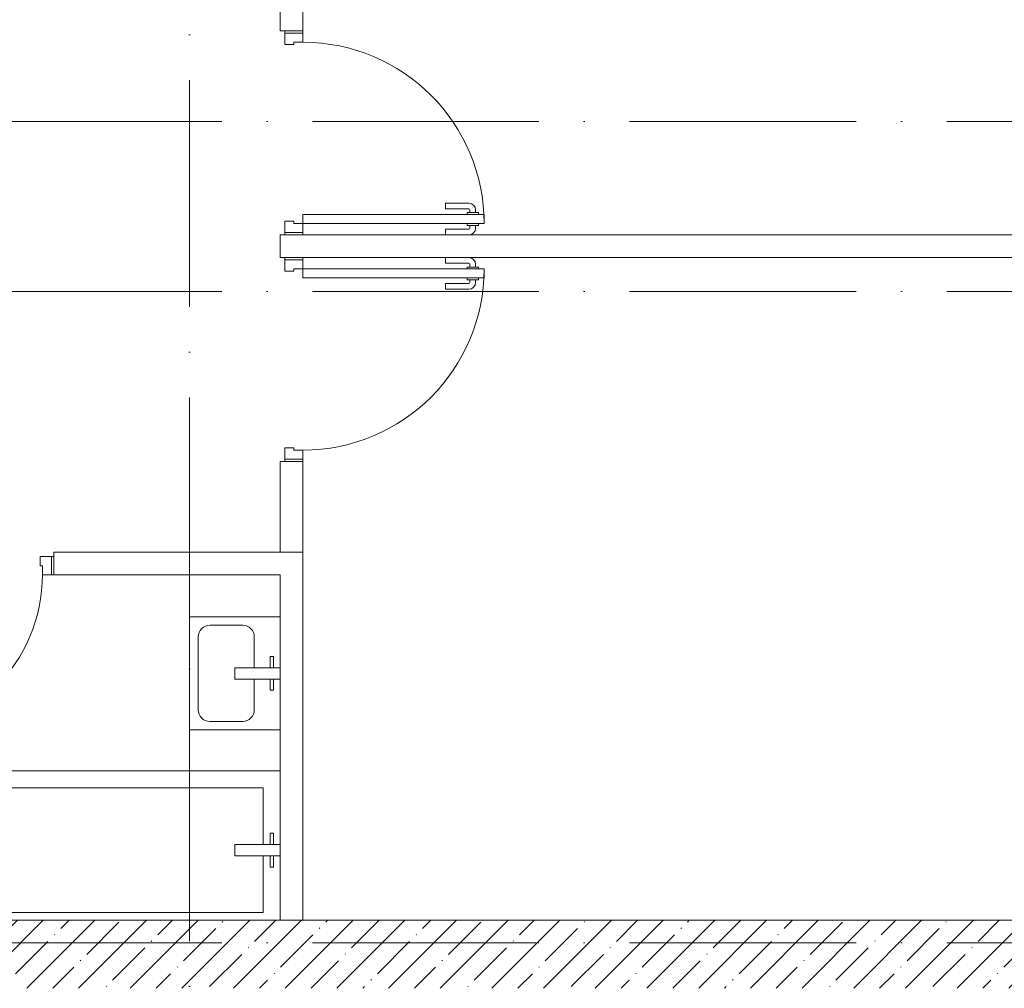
# Model space of a CAD drawing. Header units: millimetres. Extents: x -3267 to 40126, y 29201 to 102288.
# Tile 159 of 256: x 30926 to 35272, y 40994 to 45268. Entities that reach past the tile are written whole.
import ezdxf

# ---------------------------------------------------------------- set-up
doc = ezdxf.new("R2010")
doc.units = ezdxf.units.MM
doc.linetypes.add('4_ Штрихпунктир_ 10 х 2 мм', pattern=[1400, 1000, -200, 0, -200])
for name, color, linetype, lineweight in [('A-DOOR-____-MCUT', 7, 'Continuous', 18), ('A-DOOR-____-OTLN', 7, 'Continuous', 9), ('A-DOOR-FRAM-MCUT', 7, 'Continuous', 18), ('A-WALL-____-PATT', 7, 'Continuous', 9), ('I-WALL-____-MCUT', 7, 'Continuous', 9), ('I-WALL-____-OTLN', 7, 'Continuous', 9), ('P-SANR-FIXT-OTLN', 7, 'Continuous', 9), ('S-GRID-____-OTLN', 7, 'Continuous', 9)]:
    doc.layers.add(name, color=color, linetype=linetype, lineweight=lineweight)

# ---------------------------------------------------------------- blocks, each defined once
blk = doc.blocks.new('АР_Дверь однопольная - 800х2100h_700__Глухая_Су апарт_тип_эт-1417701-ВКК_02_К1_З_ЭОМ_кабель_')
at = {"layer": 'A-DOOR-____-MCUT', "color": 253, "lineweight": 13, "true_color": 0xaaaaaa}
for p, q in [((350, 750), (310, 750)), ((310, 750), (310, 50)), ((350, 50), (350, 750)), ((310, 50), (350, 50))]:
    blk.add_line(p, q, dxfattribs=at)
at = {"layer": 'A-DOOR-____-OTLN', "color": 253, "lineweight": 5, "true_color": 0xaaaaaa}
for p, q in [((302, 712.5), (290, 712.5)), ((302, 725), (302, 675)), ((310, 725), (302, 725)), ((350, 725), (358, 725)), ((358, 725), (358, 675)), ((358, 712.5), (370, 712.5)), ((260, 580), (260, 682.5)), ((285, 580), (285, 682.5)), ((302, 687.5), (290, 687.5)), ((302, 675), (310, 675)), ((358, 675), (350, 675)), ((358, 687.5), (370, 687.5)), ((375, 580), (375, 682.5)), ((400, 580), (400, 682.5)), ((285, 580), (260, 580)), ((375, 580), (400, 580))]:
    blk.add_line(p, q, dxfattribs=at)
for centre, radius, start, end in [((350, 50), 700, 90, 180), ((290, 682.5), 30, 90, 180), ((370, 682.5), 30, 0, 90), ((290, 682.5), 4.99, 90, 180), ((370, 682.5), 4.99, 0, 90)]:
    blk.add_arc(centre, radius, start, end, dxfattribs=at)
at = {"layer": 'A-DOOR-FRAM-MCUT', "color": 253, "lineweight": 13, "true_color": 0xaaaaaa}
for p, q in [((-390, 50), (-400, 50)), ((-350, 50), (-390, 50)), ((-390, 50), (-390, -30)), ((-350, 10), (-350, 50)), ((390, 50), (350, 50)), ((350, 50), (350, 10)), ((390, -30), (390, 50)), ((390, 50), (400, 50)), ((-340, 10), (-350, 10)), ((-340, -30), (-340, 10)), ((350, 10), (340, 10)), ((340, 10), (340, -30)), ((-390, -30), (-400, -30)), ((-390, -30), (-340, -30)), ((340, -30), (390, -30)), ((390, -30), (400, -30))]:
    blk.add_line(p, q, dxfattribs=at)
blk = doc.blocks.new('АР_Дверь однопольная - 900х2100h_800__Глухая_Межкомнатные апарт_тип_эт-V2-ВКК_02_К1_З_ЭОМ_кабель_')
at = {"layer": 'A-DOOR-____-MCUT', "color": 253, "lineweight": 13, "true_color": 0xaaaaaa}
for p, q in [((400, 850), (360, 850)), ((360, 850), (360, 50)), ((400, 50), (400, 850)), ((360, 50), (400, 50))]:
    blk.add_line(p, q, dxfattribs=at)
at = {"layer": 'A-DOOR-____-OTLN', "color": 253, "lineweight": 5, "true_color": 0xaaaaaa}
for p, q in [((310, 680), (310, 782.5)), ((335, 680), (335, 782.5)), ((352, 812.5), (340, 812.5)), ((352, 787.5), (340, 787.5)), ((352, 825), (352, 775)), ((360, 825), (352, 825)), ((400, 825), (408, 825)), ((408, 825), (408, 775)), ((408, 812.5), (420, 812.5)), ((408, 787.5), (420, 787.5)), ((425, 680), (425, 782.5)), ((352, 775), (360, 775)), ((408, 775), (400, 775)), ((335, 680), (310, 680)), ((425, 680), (450, 680))]:
    blk.add_line(p, q, dxfattribs=at)
for centre, radius, start, end in [((400, 50), 800, 90, 180), ((340, 782.5), 30, 90, 180), ((340, 782.5), 4.99, 90, 180), ((420, 782.5), 30, 0, 90), ((420, 782.5), 4.99, 0, 90)]:
    blk.add_arc(centre, radius, start, end, dxfattribs=at)
at = {"layer": 'A-DOOR-FRAM-MCUT', "color": 253, "lineweight": 13, "true_color": 0xaaaaaa}
for p, q in [((-440, 50), (-450, 50)), ((-400, 50), (-440, 50)), ((-440, 50), (-440, -30)), ((-400, 10), (-400, 50)), ((440, 50), (400, 50)), ((400, 50), (400, 10)), ((440, -30), (440, 50)), ((440, 50), (450, 50)), ((-390, 10), (-400, 10)), ((-390, -30), (-390, 10)), ((400, 10), (390, 10)), ((390, 10), (390, -30)), ((-440, -30), (-450, -30)), ((-440, -30), (-390, -30)), ((390, -30), (440, -30)), ((440, -30), (450, -30))]:
    blk.add_line(p, q, dxfattribs=at)
blk = doc.blocks.new('АР_Дверь однопольная - 900х2100h_800__Глухая_Межкомнатные апарт_тип_эт-V3-ВКК_02_К1_З_ЭОМ_кабель_')
at = {"layer": 'A-DOOR-____-MCUT', "color": 253, "lineweight": 13, "true_color": 0xaaaaaa}
for p, q in [((-400, 850), (-400, 50)), ((-360, 850), (-400, 850)), ((-360, 50), (-360, 850)), ((-400, 50), (-360, 50))]:
    blk.add_line(p, q, dxfattribs=at)
at = {"layer": 'A-DOOR-____-OTLN', "color": 253, "lineweight": 5, "true_color": 0xaaaaaa}
for p, q in [((-425, 680), (-425, 782.5)), ((-408, 812.5), (-420, 812.5)), ((-408, 787.5), (-420, 787.5)), ((-408, 825), (-408, 775)), ((-400, 825), (-408, 825)), ((-360, 825), (-352, 825)), ((-352, 825), (-352, 775)), ((-352, 812.5), (-340, 812.5)), ((-352, 787.5), (-340, 787.5)), ((-335, 680), (-335, 782.5)), ((-310, 680), (-310, 782.5)), ((-408, 775), (-400, 775)), ((-352, 775), (-360, 775)), ((-425, 680), (-450, 680)), ((-335, 680), (-310, 680))]:
    blk.add_line(p, q, dxfattribs=at)
for centre, radius, start, end in [((-400, 50), 800, 360, 90), ((-420, 782.5), 30, 90, 180), ((-420, 782.5), 4.99, 90, 180), ((-340, 782.5), 30, 360, 90), ((-340, 782.5), 4.99, 360, 90)]:
    blk.add_arc(centre, radius, start, end, dxfattribs=at)
at = {"layer": 'A-DOOR-FRAM-MCUT', "color": 253, "lineweight": 13, "true_color": 0xaaaaaa}
for p, q in [((-440, 50), (-450, 50)), ((-400, 50), (-440, 50)), ((-440, 50), (-440, -30)), ((-400, 10), (-400, 50)), ((440, 50), (400, 50)), ((400, 50), (400, 10)), ((440, -30), (440, 50)), ((440, 50), (450, 50)), ((-390, 10), (-400, 10)), ((-390, -30), (-390, 10)), ((400, 10), (390, 10)), ((390, 10), (390, -30)), ((-440, -30), (-450, -30)), ((-440, -30), (-390, -30)), ((390, -30), (440, -30)), ((440, -30), (450, -30))]:
    blk.add_line(p, q, dxfattribs=at)
blk = doc.blocks.new('A-PLU-Bath-2-2D - 700x1800-V43-ВКК_02_К1_З_ЭОМ_кабель_')
at = {"layer": 'P-SANR-FIXT-OTLN', "color": 253, "lineweight": 5, "true_color": 0xaaaaaa}
for p, q in [((900, -350), (900, 310)), ((900, 310), (900, -350)), ((-825, 25), (-825, 275)), ((-825, 275), (825, 275)), ((825, 275), (825, -275)), ((-870, 75), (-855, 75)), ((-870, 25), (-870, 75)), ((-855, 75), (-855, 25)), ((-900, 25), (-700, 25)), ((-700, 25), (-700, -25)), ((-700, -25), (-900, -25)), ((-870, -25), (-870, -75)), ((-855, -75), (-855, -25)), ((-825, -275), (-825, -25)), ((-870, -75), (-855, -75)), ((825, -275), (-825, -275)), ((-900, -350), (900, -350)), ((900, -350), (-900, -350))]:
    blk.add_line(p, q, dxfattribs=at)
blk = doc.blocks.new('A-PLU-Sink-2D - 400 x 500mm-893882-ВКК_02_К1_З_ЭОМ_кабель_')
at = {"layer": 'P-SANR-FIXT-OTLN', "color": 253, "lineweight": 5, "true_color": 0xaaaaaa}
for p, q in [((-234.3, 202.3), (-234.3, -197.7)), ((-234.3, -197.7), (-234.3, 202.3)), ((-9.3, 2.3), (-9.3, 202.3)), ((40.7, 202.3), (40.7, 2.3)), ((265.7, -197.7), (265.7, 202.3)), ((265.7, 202.3), (265.7, -197.7)), ((-59.3, 172.3), (-59.3, 157.3)), ((-9.3, 172.3), (-59.3, 172.3)), ((-59.3, 157.3), (-9.3, 157.3)), ((40.7, 172.3), (90.7, 172.3)), ((90.7, 157.3), (40.7, 157.3)), ((90.7, 172.3), (90.7, 157.3)), ((-9.3, 88), (-145.4, 88)), ((176.8, 88), (40.7, 88)), ((-196.2, 37.2), (-196.2, -108.8)), ((40.7, 2.3), (-9.3, 2.3)), ((227.6, -108.8), (227.6, 37.2)), ((-145.4, -159.6), (176.8, -159.6)), ((-234.3, -197.7), (265.7, -197.7)), ((265.7, -197.7), (-234.3, -197.7))]:
    blk.add_line(p, q, dxfattribs=at)
for centre, start, end in [((-145.4, 37.2), 90, 180), ((176.8, 37.2), 360, 90), ((-145.4, -108.8), 180, 270), ((176.8, -108.8), 270, 0)]:
    blk.add_arc(centre, 50.8, start, end, dxfattribs=at)
blk = doc.blocks.new('Наметкина 10_РД_АР_К1_отсоединено_rvt-1-ВКК_02_К1_З_ЭОМ_кабель_')
at = {"layer": 'A-WALL-____-PATT', "lineweight": 5, "true_color": 0xaaaaaa}
h = blk.add_hatch(dxfattribs=at)
h.set_pattern_fill('FP_2', color=253, style=0, pattern_type=2)
h.set_pattern_definition([(45, (0, 0), (-114.04925, 114.04925), []), (45, (114.05, 0), (-114.04925, 114.04925), [201.613, -40.323, 3.353, -36.97])])
h.paths.add_polyline_path([(34529.3, 41275), (35100, 41275), (35100, 41575), (26700, 41575), (26700, 41275), (33928.2, 41275)])
at = {"layer": 'I-WALL-____-MCUT', "color": 253, "lineweight": 5, "true_color": 0xaaaaaa}
blk.add_line((35100, 41575), (27800, 41575), dxfattribs=at)
at = {"layer": 'I-WALL-____-OTLN', "color": 253, "lineweight": 5, "true_color": 0xaaaaaa}
for p, q in [((30350, 45500), (30350, 47800)), ((30450, 47800), (30450, 45500)), ((30350, 45500), (30450, 45500)), ((30350, 44500), (30350, 44600)), ((30450, 44600), (30350, 44600)), ((30450, 44600), (34900, 44600)), ((30350, 44500), (30450, 44500)), ((34900, 44500), (30450, 44500)), ((30350, 43200), (30350, 43600)), ((30450, 43600), (30350, 43600)), ((30450, 43600), (30450, 43200)), ((29350, 43200), (30450, 43200)), ((29350, 43200), (29350, 43100)), ((30450, 43200), (30350, 43200)), ((30450, 43100), (30450, 43200)), ((30350, 43100), (29350, 43100)), ((30350, 41575), (30350, 43100)), ((30450, 43100), (30450, 41575))]:
    blk.add_line(p, q, dxfattribs=at)
at = {"layer": 'A-DOOR-____-OTLN', "color": 253, "lineweight": 5, "true_color": 0xaaaaaa}
for name, p, rotation in [('АР_Дверь однопольная - 900х2100h_800__Глухая_Межкомнатные апарт_тип_эт-V2-ВКК_02_К1_З_ЭОМ_кабель_', (30400, 45050), 269.9999999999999), ('АР_Дверь однопольная - 900х2100h_800__Глухая_Межкомнатные апарт_тип_эт-V3-ВКК_02_К1_З_ЭОМ_кабель_', (30400, 44050), 269.9999999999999), ('АР_Дверь однопольная - 800х2100h_700__Глухая_Су апарт_тип_эт-1417701-ВКК_02_К1_З_ЭОМ_кабель_', (28950, 43150), 180)]:
    blk.add_blockref(name, p, dxfattribs=dict(at, rotation=rotation))
at = {"layer": 'P-SANR-FIXT-OTLN', "color": 253, "lineweight": 5, "true_color": 0xaaaaaa}
for name, p, rotation in [('A-PLU-Sink-2D - 400 x 500mm-893882-ВКК_02_К1_З_ЭОМ_кабель_', (30147.7, 42680.7), 269.9999999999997), ('A-PLU-Bath-2-2D - 700x1800-V43-ВКК_02_К1_З_ЭОМ_кабель_', (29450, 41885), 180)]:
    blk.add_blockref(name, p, dxfattribs=dict(at, rotation=rotation))

msp = doc.modelspace()

# ---------------------------------------------------------------- linework, layer by layer
at = {"layer": 'S-GRID-____-OTLN', "color": 253, "linetype": '4_ Штрихпунктир_ 10 х 2 мм', "true_color": 0xaaaaaa}
for p, q in [((31675.6, 30000.7), (31675.6, 101488.3)), ((38817.9, 44818.7), (-2467.3, 44818.7)), ((38817.9, 44068.7), (-2467.3, 44068.7)), ((38817.9, 41193.7), (-2467.3, 41193.7))]:
    msp.add_line(p, q, dxfattribs=at)

# ---------------------------------------------------------------- block references
at = {"lineweight": 5}
msp.add_blockref('Наметкина 10_РД_АР_К1_отсоединено_rvt-1-ВКК_02_К1_З_ЭОМ_кабель_', (1725.6, -281.3), dxfattribs=at)

doc.saveas('drawing.dxf')
